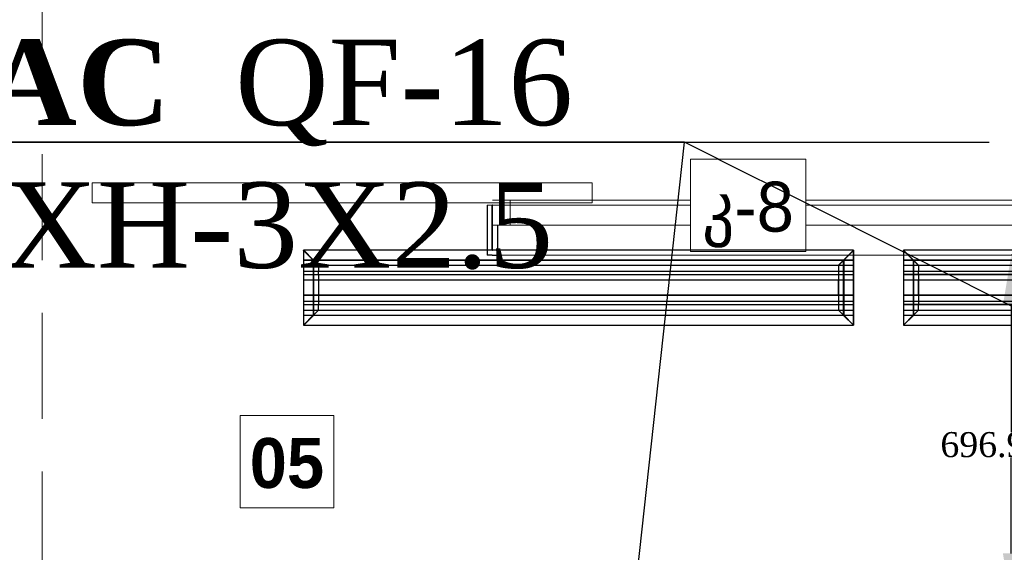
# Model space of a CAD drawing. Header units: inches. Extents: x -78787 to 29484, y -9517 to 23232.
# Tile 147 of 256: x 2461 to 4430, y -3274 to -2208. Entities that reach past the tile are written whole.
import ezdxf
from ezdxf import colors
from ezdxf.entities.mleader import LeaderData, LeaderLine
from ezdxf.math import Vec2, Vec3

# ---------------------------------------------------------------- set-up
doc = ezdxf.new("R2010")
doc.units = ezdxf.units.IN
doc.header["$MEASUREMENT"] = 0
doc.set_wipeout_variables(frame=1)
doc.linetypes.add('Hidden', pattern=[317.5, 211.666667, -105.833333])
for name, color, linetype in [('- განათება', 7, 'Continuous'), ('- მექანიკური ნაწილი', 7, 'Continuous'), ('Edges', 7, 'Continuous'), ('New_Structural - Bearing', 7, 'Continuous'), ('Structural - Bearing', 7, 'Continuous')]:
    doc.layers.add(name, color=color, linetype=linetype)
for name, color, linetype, lineweight in [('New_Annotation - Text_Pen_No__20', 1, 'Continuous', 0), ('New_Archicad Doors_Pen_No__1', 7, 'Continuous', 13), ('New_Archicad Windows_Pen_No__1', 7, 'Continuous', 13), ('New_Structural - Bearing_Pen_No__1', 7, 'Continuous', 13)]:
    doc.layers.add(name, color=color, linetype=linetype, lineweight=lineweight)
for name, color, linetype, lineweight, true_color in [('New_Structural - Bearing_Pen_No__5', 7, 'Continuous', 25, 0x40a5ff), ('New_Structural - Bearing_Pen_No__57', 7, 'Continuous', 25, 0xdcd214), ('Structural - Bearing_Pen_No__102', 7, 'Continuous', 13, 0xcccccc)]:
    doc.layers.add(name, color=color, linetype=linetype, lineweight=lineweight, true_color=true_color)
doc.styles.add('CT', font='ARIALN.TTF', dxfattribs={"height": 200})
doc.styles.add('GENERATED_STYLE_2', font='txt')
doc.styles.add('GENERATED_STYLE_3', font='txt')
doc.styles.get("Standard").update_dxf_attribs({"font": 'arial.ttf'})
doc.dimstyles.get("Standard").update_dxf_attribs({"dimtxt": 0.18, "dimasz": 0.18, "dimexe": 0.18, "dimexo": 0.0625, "dimgap": 0.09, "dimtad": 0, "dimtih": 1, "dimtoh": 1, "dimdec": 4, "dimzin": 0, "dimdsep": 46, "dimtxsty": 'Standard', "dimcen": 0.09, "dimadec": 0, "dimazin": 0, "dimtfac": 1, "dimtdec": 4, "dimtofl": 0, "dimtmove": 0, "dimatfit": 3, "dimfxl": 1, "dimtolj": 1, "dimtzin": 0, "dimarcsym": 0})

# ---------------------------------------------------------------- blocks, each defined once
blk = doc.blocks.new('Horizontal Multi-Sash Window_14')
at = {"layer": 'New_Archicad Windows_Pen_No__1', "color": 7, "linetype": 'Continuous', "lineweight": 13}
for p, q in [((-968.2, 60), (-958.2, 60)), ((-958.2, 60), (958.2, 60)), ((-958.2, 0), (-958.2, 60)), ((968.2, 60), (958.2, 60)), ((958.2, 0), (958.2, 60)), ((-968.2, 0), (-933.2, 0)), ((-968.2, 0), (-968.2, -30)), ((-968.2, 0), (-968.2, -30)), ((-933.2, 0), (-933.2, -50)), ((-933.2, 0), (933.2, 0)), ((933.2, -50), (933.2, 0)), ((933.2, 0), (968.2, 0)), ((968.2, 0), (968.2, -30)), ((968.2, 0), (968.2, -30)), ((-968.2, -30), (-968.2, -40)), ((-968.2, -30), (-968.2, -40)), ((968.2, -30), (968.2, -40)), ((968.2, -30), (968.2, -40)), ((-968.2, -40), (968.2, -40)), ((-933.2, -50), (-968.2, -50)), ((933.2, -50), (-933.2, -50)), ((968.2, -50), (933.2, -50))]:
    blk.add_line(p, q, dxfattribs=at)
blk = doc.blocks.new('Exterior Sliding Door')
at = {"layer": 'New_Archicad Doors_Pen_No__1', "color": 7, "linetype": 'Continuous', "lineweight": 13}
for p, q in [((-300, 45), (700, 45)), ((-300, 5), (-300, 45)), ((700, 45), (700, 5)), ((-490, 0), (-490, -100)), ((700, 5), (-300, 5)), ((490, 0), (490, -100)), ((-500, -100), (-490, -100)), ((500, -100), (490, -100))]:
    blk.add_line(p, q, dxfattribs=at)
blk = doc.blocks.new('Wall_83', base_point=(-16783.8, 18440.3))
at = {"layer": 'New_Structural - Bearing_Pen_No__57', "linetype": 'Continuous', "lineweight": 25, "true_color": 0xdcd214}
blk.add_hatch(color=52, dxfattribs=at).paths.add_polyline_path([(-21933.8, 18350.3), (-21933.3, 18350.3), (-21933.3, 18400.3), (-21933.3, 18430.3), (-21933.8, 18430.3)])
at = {"layer": 'New_Structural - Bearing_Pen_No__1', "color": 7, "linetype": 'Continuous', "lineweight": 13}
for p, q in [((-21933.8, 18440.3), (-21943.8, 18440.3)), ((-21933.3, 18430.3), (-21933.3, 18440.3)), ((-21933.3, 18400.3), (-21933.3, 18430.3)), ((-21933.3, 18400.3), (-21923.3, 18400.3))]:
    blk.add_line(p, q, dxfattribs=at)
at = {"layer": 'New_Structural - Bearing_Pen_No__5', "color": 161, "linetype": 'Continuous', "lineweight": 25, "true_color": 0x40a5ff}
for p, q in [((-21943.8, 18440.3), (-21943.8, 18340.3)), ((-21933.8, 18350.3), (-21933.8, 18440.3)), ((-21933.3, 18430.3), (-21933.8, 18430.3)), ((-21933.3, 18350.3), (-21933.3, 18400.3)), ((-21923.3, 18400.3), (-21923.3, 18340.3)), ((-21933.8, 18340.3), (-21943.8, 18340.3)), ((-21933.8, 18350.3), (-21933.3, 18350.3)), ((-21933.3, 18340.3), (-21923.3, 18340.3))]:
    blk.add_line(p, q, dxfattribs=at)
at = {"layer": 'New_Structural - Bearing_Pen_No__5', "color": 161, "linetype": 'Continuous', "lineweight": 25, "true_color": 0x40a5ff, "flags": 128}
for points in [[(-21933.3, 18440.3), (-21933.8, 18440.3)], [(-21933.8, 18340.3), (-21933.3, 18340.3)]]:
    blk.add_lwpolyline(points, dxfattribs=at)
at = {"layer": 'New_Archicad Doors_Pen_No__1', "color": 7, "linetype": 'Continuous', "lineweight": 13, "zscale": 1000}
blk.add_blockref('Exterior Sliding Door', (-22433.8, 18440.3), dxfattribs=at)
at = {"layer": 'New_Archicad Windows_Pen_No__1', "color": 7, "linetype": 'Continuous', "lineweight": 13, "zscale": 1000, "rotation": 180}
blk.add_blockref('Horizontal Multi-Sash Window_14', (-20965.1, 18400.3), dxfattribs=at)
blk = doc.blocks.new('Beam_5', base_point=(-23008.8, 14663))
at = {"layer": 'Structural - Bearing_Pen_No__102', "color": 254, "linetype": 'Hidden', "lineweight": 13, "true_color": 0xcccccc}
blk.add_line((-22833.8, 14838), (-22833.8, 20488), dxfattribs=at)
blk = doc.blocks.new('lineardiffplan')
blk.add_lwpolyline([(393.1, 274.9), (1492.8, 274.9), (1492.8, 124.4), (393.1, 124.4)], close=True)
at = {"layer": 'Edges'}
for p, q in [((392.8, 274.9), (392.8, 274.6)), ((393.1, 274.9), (392.8, 274.9)), ((422.8, 244.9), (392.8, 274.9)), ((392.8, 274.6), (392.9, 274.5)), ((392.9, 125.2), (392.9, 274.5)), ((412.4, 255), (392.9, 274.5)), ((393.1, 274.9), (393.2, 274.8)), ((393.2, 274.8), (412.7, 255.3)), ((1462.8, 244.9), (1492.8, 274.9)), ((1472.9, 255.3), (1492.4, 274.8)), ((1473.2, 254.9), (1492.8, 274.5)), ((1492.4, 274.8), (1492.5, 274.9)), ((1492.8, 274.9), (1492.5, 274.9)), ((1492.8, 274.5), (1492.8, 274.9)), ((1492.8, 274.5), (1492.8, 274.5)), ((1492.8, 125.4), (1492.8, 274.5)), ((1492.8, 255.3), (392.9, 255.3)), ((392.9, 254.9), (1492.8, 254.9)), ((392.9, 244.9), (1492.8, 244.9)), ((412.4, 144.7), (412.4, 255)), ((412.8, 254.6), (412.4, 255)), ((412.7, 255.3), (413.1, 254.9)), ((412.8, 145.1), (412.8, 254.6)), ((412.8, 254.6), (422.8, 244.6)), ((413.1, 254.9), (423.1, 244.9)), ((422.8, 244.6), (422.8, 244.9)), ((422.8, 244.9), (423.1, 244.9)), ((422.8, 244.6), (422.8, 244.6)), ((422.8, 244.6), (422.8, 233.2)), ((423.1, 244.9), (423.1, 244.9)), ((1472.5, 254.9), (1462.5, 244.9)), ((1462.5, 244.9), (1462.5, 244.9)), ((1462.5, 244.9), (1462.8, 244.9)), ((1462.8, 244.9), (1462.9, 244.6)), ((1462.8, 244.5), (1462.9, 244.6)), ((1462.8, 233.2), (1462.8, 244.5)), ((1462.9, 244.6), (1472.8, 254.5)), ((1472.9, 255.3), (1472.5, 254.9)), ((1472.8, 254.5), (1473.2, 254.9)), ((1472.8, 254.5), (1472.8, 145.3)), ((1473.2, 144.9), (1473.2, 254.9)), ((392.9, 233.2), (1492.8, 233.2)), ((392.9, 233), (1492.8, 233)), ((392.9, 226.8), (1492.8, 226.8)), ((392.9, 226.5), (1492.8, 226.5)), ((422.8, 233), (422.8, 233.2)), ((422.8, 226.8), (422.8, 233)), ((422.8, 226.5), (422.8, 226.8)), ((422.8, 214.9), (422.8, 226.5)), ((1462.8, 233), (1462.8, 233.2)), ((1462.8, 226.8), (1462.8, 233)), ((1462.8, 226.5), (1462.8, 226.8)), ((1462.8, 214.9), (1462.8, 226.5)), ((392.9, 214.9), (1492.8, 214.9)), ((1492.8, 214.8), (392.9, 214.8)), ((422.4, 214.9), (422.3, 214.9)), ((422.8, 214.9), (422.4, 214.9)), ((422.8, 184.9), (422.8, 214.9)), ((423.2, 214.9), (422.8, 214.9)), ((423.2, 214.8), (422.8, 214.9)), ((423.2, 214.8), (423.2, 214.9)), ((423.2, 214.8), (423.2, 184.9)), ((1462.8, 214.9), (1462.4, 214.9)), ((1462.4, 214.9), (1462.4, 214.8)), ((1462.8, 214.9), (1462.4, 214.8)), ((1462.4, 184.9), (1462.4, 214.8)), ((1462.8, 214.9), (1462.8, 184.9)), ((1462.8, 214.9), (1463.2, 214.9)), ((1463.2, 214.9), (1463.3, 214.9)), ((1492.8, 184.9), (392.9, 184.9)), ((422.4, 184.9), (422.3, 184.9)), ((422.8, 184.9), (422.4, 184.9)), ((422.8, 184.9), (423.2, 184.9)), ((422.8, 173.2), (422.8, 184.9)), ((1462.4, 184.9), (1462.8, 184.9)), ((1462.8, 173.2), (1462.8, 184.9)), ((1463.2, 184.9), (1462.8, 184.9)), ((1463.2, 184.9), (1463.3, 184.9)), ((392.9, 173.2), (1492.8, 173.2)), ((392.9, 173), (1492.8, 173)), ((392.9, 166.8), (1492.8, 166.8)), ((392.9, 166.5), (1492.8, 166.5)), ((422.8, 173), (422.8, 173.2)), ((422.8, 173), (422.8, 166.8)), ((422.8, 166.5), (422.8, 166.8)), ((422.8, 155.1), (422.8, 166.5)), ((1462.8, 173), (1462.8, 173.2)), ((1462.8, 166.8), (1462.8, 173)), ((1462.8, 166.5), (1462.8, 166.8)), ((1462.8, 155.3), (1462.8, 166.5)), ((392.8, 124.9), (422.8, 154.9)), ((392.9, 154.9), (1492.8, 154.9)), ((1492.8, 144.9), (392.9, 144.9)), ((392.9, 125.2), (412.4, 144.7)), ((392.9, 144.5), (1492.8, 144.5)), ((412.7, 144.5), (393.2, 124.9)), ((412.8, 145.1), (412.4, 144.7)), ((412.7, 144.5), (413.1, 144.9)), ((412.8, 145.1), (422.8, 155.1)), ((423.1, 154.8), (413.1, 144.9)), ((422.8, 154.9), (422.8, 155.1)), ((422.8, 155.1), (422.8, 155.1)), ((423.1, 154.8), (422.8, 154.9)), ((423.1, 154.8), (423.1, 154.9)), ((1462.5, 154.8), (1462.4, 154.9)), ((1462.8, 154.9), (1462.5, 154.8)), ((1462.5, 154.8), (1472.4, 144.9)), ((1462.9, 155.2), (1462.8, 155.3)), ((1462.9, 155.2), (1462.8, 154.9)), ((1462.8, 154.9), (1492.8, 124.9)), ((1472.8, 145.3), (1462.9, 155.2)), ((1472.4, 144.9), (1472.8, 144.5)), ((1473.2, 144.9), (1472.8, 145.3)), ((1472.8, 144.5), (1492.4, 124.9)), ((1473.2, 144.9), (1492.8, 125.4)), ((392.9, 125.2), (392.8, 125.1)), ((392.8, 125.1), (392.8, 124.9)), ((392.8, 124.9), (393.1, 124.9)), ((393.2, 124.9), (393.1, 124.9)), ((1492.4, 124.9), (1492.8, 124.9)), ((1492.4, 124.9), (1492.4, 124.9)), ((1492.8, 125.3), (1492.8, 125.4)), ((1492.8, 124.9), (1492.8, 125.3))]:
    blk.add_line(p, q, dxfattribs=at)
blk = doc.blocks.new('_DotSmall')
at = {"color": 0, "linetype": 'ByBlock', "const_width": 0.5}
blk.add_lwpolyline([(-0.0625, 0, 1), (0.0625, 0, 1)], format="xyb", close=True, dxfattribs=at)
blk = doc.blocks.new('*D733')
at = {"layer": '- განათება', "color": 0, "lineweight": -2, "transparency": 16777216}
for p, q in [((4617.9, -2679.3), (4443.6, -2679.3)), ((4443.7, -2779.3), (4443.7, -3033.2)), ((4443.7, -3276.2), (4443.7, -3084.6)), ((4672.8, -3376.2), (4443.6, -3376.2))]:
    blk.add_line(p, q, dxfattribs=at)
at = {"layer": '- განათება', "color": 0, "transparency": 16777216}
for points in [[(4427.1, -2779.3), (4460.4, -2779.3), (4443.7, -2679.3)], [(4427.1, -3276.2), (4460.4, -3276.2), (4443.7, -3376.2)]]:
    blk.add_solid(points, dxfattribs=at)
at = {"layer": 'Defpoints', "color": 0, "transparency": 16777216}
for p in [(4443.7, -2679.3), (4618, -2679.3), (4672.9, -3376.2)]:
    blk.add_point(p, dxfattribs=at)
at = {"layer": '- განათება', "color": 0, "transparency": 16777216, "insert": (4443.7, -3058.9), "char_height": 50, "attachment_point": 5}
blk.add_mtext('\\A1;{\\fSylfaen|b0|i0|c0|p18;696.9507}', dxfattribs=at)

msp = doc.modelspace()

# ---------------------------------------------------------------- block references
at = {"layer": '- მექანიკური ნაწილი', "xscale": -1, "rotation": 180}
msp.add_blockref('lineardiffplan', (3835.25655, -2544.61176), dxfattribs=at)
at = {"layer": 'New_Structural - Bearing', "color": 7, "lineweight": 35}
msp.add_blockref('Wall_83', (8555.93152, -2579.2879), dxfattribs=at)
at = {"layer": 'Structural - Bearing', "color": 254, "lineweight": 13, "true_color": 0xcccccc}
msp.add_blockref('Beam_5', (2330.93152, -6356.64486), dxfattribs=at)

# ---------------------------------------------------------------- dimensions: what is measured, and where the dimension line sits
at = {"layer": '- განათება', "color": 1}
dim = msp.add_linear_dim(base=(4443.74196, -2679.2879), p1=(4672.85945, -3376.23858), p2=(4617.99773, -2679.2879), angle=90, text='{\\fSylfaen|b0|i0|c0|p18;<>}', dimstyle='Standard', override={"dimtxt": 50, "dimasz": 100}, dxfattribs=at)
dim.commit()
dim.dimension.update_dxf_attribs({"geometry": '*D733', "text_midpoint": (4443.74196, -3058.93266), "dimtype": 160})

# ---------------------------------------------------------------- wipeouts: each hides what was drawn before it
at = {"color": 1, "linetype": 'Continuous', "lineweight": 0, "ltscale": 143250.03628}
msp.add_wipeout([(2901.56994, -3185.16989), (3089.06086, -3185.16989), (3089.06086, -3000.32122), (2901.56994, -3000.32122)], dxfattribs=at).dxf.layer = 'New_Annotation - Text_Pen_No__20'

# ---------------------------------------------------------------- next in the draw order: linework, layer by layer
at = {"layer": 'New_Annotation - Text_Pen_No__20', "color": 1, "linetype": 'Continuous', "lineweight": 0, "flags": 128}
msp.add_lwpolyline([(2901.56994, -3185.16989), (3089.06086, -3185.16989), (3089.06086, -3000.32122), (2901.56994, -3000.32122), (2901.56994, -3185.16989)], close=True, dxfattribs=at)

# ---------------------------------------------------------------- next in the draw order: texts
at = {"layer": 'New_Annotation - Text_Pen_No__20', "color": 1, "linetype": 'Continuous', "lineweight": 0, "insert": (2995.3154, -3045.24243), "char_height": 100, "attachment_point": 2, "style": 'GENERATED_STYLE_3'}
msp.add_mtext('\\A1;{\\pqc;\\fBOG 2018|b1|i0|c0|p0;\\W1.000000;05}', dxfattribs=at)

# ---------------------------------------------------------------- next in the draw order: wipeouts: each hides what was drawn before it
at = {"color": 1, "linetype": 'Continuous', "lineweight": 0, "ltscale": 141357.014717}
msp.add_wipeout([(3802.07922, -2671.71317), (4032.77046, -2671.71317), (4032.77046, -2486.86339), (3802.07922, -2486.86339)], dxfattribs=at).dxf.layer = 'New_Annotation - Text_Pen_No__20'

# ---------------------------------------------------------------- next in the draw order: linework, layer by layer
at = {"layer": 'New_Annotation - Text_Pen_No__20', "color": 1, "linetype": 'Continuous', "lineweight": 0, "flags": 128}
msp.add_lwpolyline([(3802.07922, -2671.71317), (4032.77046, -2671.71317), (4032.77046, -2486.86339), (3802.07922, -2486.86339), (3802.07922, -2671.71317)], close=True, dxfattribs=at)

# ---------------------------------------------------------------- next in the draw order: block references
at = {"layer": '- მექანიკური ნაწილი', "xscale": -1, "rotation": 180}
msp.add_blockref('lineardiffplan', (2635.60881, -2544.68119), dxfattribs=at)

# ---------------------------------------------------------------- next in the draw order: texts
at = {"layer": 'New_Annotation - Text_Pen_No__20', "color": 1, "linetype": 'Continuous', "lineweight": 0, "insert": (3917.42484, -2532.22097), "char_height": 100, "attachment_point": 2, "style": 'GENERATED_STYLE_2'}
msp.add_mtext('\\A1;{\\pqc;\\fBOG 2018|b0|i0|c0|p0;\\W1.000000;კ-\\fBOG 2018|b0|i0|c0|p0;\\W1.000000;8}', dxfattribs=at)

# ---------------------------------------------------------------- next in the draw order: leaders
at = {"layer": '- მექანიკური ნაწილი', "color": 7}
ml = msp.add_multileader_mtext('Standard', dxfattribs=at)
ml.set_content('{\\fSylfaen|b1|i0|c0|p18;\\C1;DB-HVAC\\C7;  \\fSylfaen|b0|i0|c0|p18;\\C1;QF-16          \\C7;N2XH-3X2.5}', color=7, style='CT')
ml.set_leader_properties()
ml.set_arrow_properties(name='DOTSMALL')
ml.build(insert=Vec2(0, 0))
ml.multileader.update_dxf_attribs({"has_dogleg": 0, "text_left_attachment_type": 6, "text_right_attachment_type": 6, "dogleg_length": 9, "arrow_head_size": 172.53719})
ctx = ml.context
ctx.base_point, ctx.char_height, ctx.arrow_head_size, ctx.landing_gap_size, ctx.plane_origin = Vec3(1785.09257, -2453.32322), 171.3007828, 172.53719, 57.5124, Vec3(-14945.78255, -12938.84713)
ctx.left_attachment, ctx.right_attachment, ctx.text_align_type = 6, 6, 1
notes = []
notes.append((ctx, [(1, (1, 1, 0), (1776.09257, -2453.32322), (1, 0), 9, [(2, [(-2407.5, -4065.5)], 0, [])])]))
ctx.mtext.insert, ctx.mtext.width, ctx.mtext.defined_height, ctx.mtext.alignment, ctx.mtext.flow_direction = Vec3(2787.65072, -2247.76228), 2531.4263669, 243.98464, 2, 5
ml = msp.add_multileader_mtext('Standard', dxfattribs=at)
ml.set_content('{\\fSylfaen|b1|i0|c0|p18;\\C1;DB-HVAC\\C7;  \\fSylfaen|b0|i0|c0|p18;\\C1;QF-16          \\C7;N2XH-3X2.5}', color=7, style='CT')
ml.set_leader_properties()
ml.set_arrow_properties(name='DOTSMALL')
ml.build(insert=Vec2(0, 0))
ml.multileader.update_dxf_attribs({"has_dogleg": 0, "text_left_attachment_type": 6, "text_right_attachment_type": 6, "dogleg_length": 9, "arrow_head_size": 172.53719})
ctx = ml.context
ctx.base_point, ctx.char_height, ctx.arrow_head_size, ctx.landing_gap_size, ctx.plane_origin = Vec3(1785.09257, -2453.32322), 171.3007828, 172.53719, 57.5124, Vec3(-14945.78255, -12938.84713)
ctx.left_attachment, ctx.right_attachment, ctx.text_align_type = 6, 6, 1
notes.append((ctx, [(1, (1, 1, 0), (1776.09257, -2453.32322), (1, 0), 9, [(2, [(558.5, -4065.5)], 0, [])])]))
ctx.mtext.insert, ctx.mtext.width, ctx.mtext.defined_height, ctx.mtext.alignment, ctx.mtext.flow_direction = Vec3(2787.65072, -2247.76228), 2531.4263669, 243.98464, 2, 5
ml = msp.add_multileader_mtext('Standard', dxfattribs=at)
ml.set_content('{\\fSylfaen|b1|i0|c0|p18;\\C1;DB-HVAC\\C7;  \\fSylfaen|b0|i0|c0|p18;\\C1;QF-16          \\C7;N2XH-3X2.5}', color=7, style='CT')
ml.set_leader_properties()
ml.set_arrow_properties(name='DOTSMALL')
ml.build(insert=Vec2(0, 0))
ml.multileader.update_dxf_attribs({"has_dogleg": 0, "text_left_attachment_type": 6, "text_right_attachment_type": 6, "dogleg_length": 9, "arrow_head_size": 172.53719})
ctx = ml.context
ctx.base_point, ctx.char_height, ctx.arrow_head_size, ctx.landing_gap_size, ctx.plane_origin = Vec3(1785.09257, -2453.32322), 171.3007828, 172.53719, 57.5124, Vec3(-14945.78255, -12938.84713)
ctx.left_attachment, ctx.right_attachment, ctx.text_align_type = 6, 6, 1
notes.append((ctx, [(0, (1, 1, 0), (3796.70206, -2453.32322), (-1, 0), 6.4932, [(2, [(3617.5, -4036)], 0, [])])]))
ctx.mtext.insert, ctx.mtext.width, ctx.mtext.defined_height, ctx.mtext.alignment, ctx.mtext.flow_direction = Vec3(2787.65072, -2247.76228), 2531.4263669, 243.98464, 2, 5
ml = msp.add_multileader_mtext('Standard', dxfattribs=at)
ml.set_content('{\\fSylfaen|b1|i0|c0|p18;\\C1;DB-HVAC\\C7;  \\fSylfaen|b0|i0|c0|p18;\\C1;QF-16          \\C7;N2XH-3X2.5}', color=7, style='CT')
ml.set_leader_properties()
ml.set_arrow_properties(name='DOTSMALL')
ml.build(insert=Vec2(0, 0))
ml.multileader.update_dxf_attribs({"has_dogleg": 0, "text_left_attachment_type": 6, "text_right_attachment_type": 6, "dogleg_length": 9, "arrow_head_size": 172.53719})
ctx = ml.context
ctx.base_point, ctx.char_height, ctx.arrow_head_size, ctx.landing_gap_size, ctx.plane_origin = Vec3(1785.09257, -2453.32322), 171.3007828, 172.53719, 57.5124, Vec3(-14945.78255, -12938.84713)
ctx.left_attachment, ctx.right_attachment, ctx.text_align_type = 6, 6, 1
notes.append((ctx, [(0, (1, 1, 0), (3796.70206, -2453.32322), (-1, 0), 6.4932, [(2, [(7323, -4225)], 0, [])])]))
ctx.mtext.insert, ctx.mtext.width, ctx.mtext.defined_height, ctx.mtext.alignment, ctx.mtext.flow_direction = Vec3(2787.65072, -2247.76228), 2531.4263669, 243.98464, 2, 5
for ctx, leaders in notes:
    for number, flags, end, landing, length, lines in leaders:
        leader = LeaderData()
        leader.index, (leader.has_last_leader_line, leader.has_dogleg_vector, leader.attachment_direction) = number, flags
        leader.last_leader_point, leader.dogleg_vector, leader.dogleg_length = Vec3(end), Vec3(landing), length
        for number, points, colour, breaks in lines:
            line = LeaderLine()
            line.index, line.vertices, line.color, line.breaks = number, Vec3.list(points), colors.encode_raw_color(colour), breaks
            leader.lines.append(line)
        ctx.leaders.append(leader)

doc.saveas('drawing.dxf')
